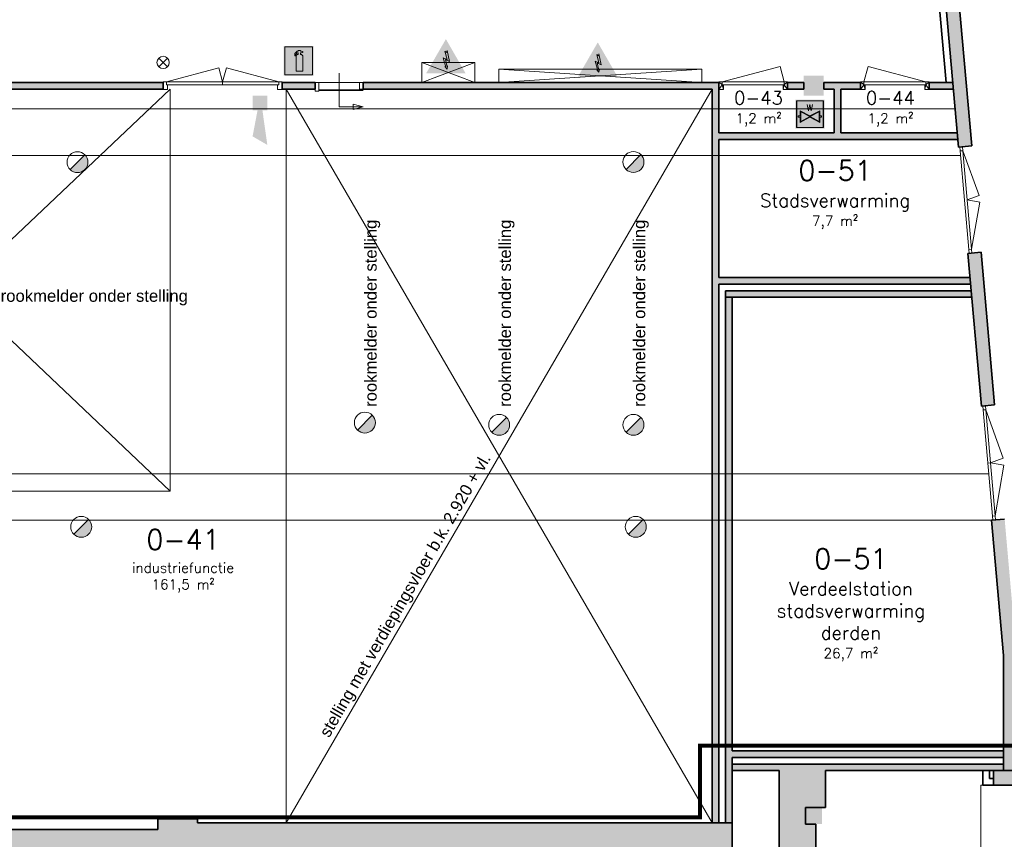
# Model space of a CAD drawing. Header units: millimetres. Extents: x -13022 to 1371524, y -38729 to 632593.
# Tile 255 of 256: x 537158 to 552006, y 589308 to 601663. Entities that reach past the tile are written whole.
import ezdxf
from ezdxf.enums import TextEntityAlignment as Align

# ---------------------------------------------------------------- set-up
doc = ezdxf.new("R2010")
doc.units = ezdxf.units.MM
doc.header["$LTSCALE"] = 35
doc.linetypes.add('AI9-LType1', pattern=[1.69333, 0.846665, -0.846665])
for name, color, linetype, lineweight in [('A LIJN 1', 1, 'Continuous', 20), ('A LIJN 2', 2, 'Continuous', 35), ('A LIJN 5', 5, 'Continuous', 13), ('A LIJN 9', 252, 'Continuous', 18), ('Al65----_beveiliging-inst', 92, 'Continuous', 9), ('B95 tekst', 7, 'Continuous', 25), ('brandveiligheid voorzieningen', 10, 'Continuous', 9)]:
    doc.layers.add(name, color=color, linetype=linetype, lineweight=lineweight)
doc.styles.add('Algemeen', font='simplex.shx', dxfattribs={"height": 2.5})
doc.styles.add('Arial40', font='arial.ttf', dxfattribs={"height": 0.18})
doc.styles.add('Arial48', font='arial.ttf', dxfattribs={"height": 0.18})
doc.styles.add('SafetySign', font='simplex.shx')

# ---------------------------------------------------------------- blocks, each defined once
blk = doc.blocks.new('Nevenindicator')
at = {"layer": 'Al65----_beveiliging-inst', "color": 92, "ltscale": 0.7}
for p, q in [((159.19, -81.94), (161.37, -79.75)), ((159.19, -79.75), (161.37, -81.94))]:
    blk.add_line(p, q, dxfattribs=at)
blk.add_circle((160.28, -80.84), 1.55, dxfattribs=at)
blk = doc.blocks.new('Elektrische spanning')
at = {"layer": 'Al65----_beveiliging-inst'}
blk.add_hatch(color=50, dxfattribs=at).paths.add_polyline_path([(-4.38, 1.05), (4.38, 1.05), (0, 8.64)])
at = {"layer": 'brandveiligheid voorzieningen'}
h = blk.add_hatch(color=256, dxfattribs=at)
h.paths.add_polyline_path([(0, 10.74), (-6.2, 0), (6.2, 0)])
h.paths.add_polyline_path([(4.38, 1.05), (-4.38, 1.05), (0, 8.64)], flags=16)
blk.add_hatch(color=256, dxfattribs=at).paths.add_polyline_path([(0.39, 7.21), (0.22, 6.52), (-0.31, 6.91), (0.39, 4.34), (-0.84, 4.9), (0.02, 1.93), (-0.31, 2.1), (0.35, 1.35), (0.55, 2.33), (0.35, 2.02), (-0.17, 4.3), (1.1, 3.72)])
blk.add_lwpolyline([(0.39, 7.21), (0.22, 6.52), (-0.31, 6.91), (0.39, 4.34), (-0.84, 4.9), (0.02, 1.93), (-0.31, 2.1), (0.35, 1.35), (0.55, 2.33), (0.35, 2.02), (-0.17, 4.3), (1.1, 3.72), (0.39, 7.21)], close=True, dxfattribs=at)
blk = doc.blocks.new('Signaalgever (akoestisch)')
at = {"layer": 'Al65----_beveiliging-inst', "color": 10, "linetype": 'Continuous'}
for points in [[(3.71, 0), (3.71, 3.71), (0, 0), (0, 3.71)], [(10.23, 0), (12.38, 3.71), (3.71, 1.24), (3.71, 2.48)]]:
    blk.add_solid(points, dxfattribs=at)
blk = doc.blocks.new('Handbrandblusser')
at = {"ltscale": 0.1}
h = blk.add_hatch(color=10, dxfattribs=at)
h.paths.add_polyline_path([(15.59, 7.19), (8.59, 7.19), (8.59, 0.19), (15.59, 0.19)])
h.paths.add_polyline_path([(11.41, 1.1), (13.13, 1.1), (13.13, 4.76), (13.13, 4.79), (13.12, 4.84), (13.11, 4.88), (13.09, 4.95), (13.06, 5), (13.03, 5.06), (12.99, 5.11), (12.95, 5.14), (12.92, 5.17), (12.85, 5.21), (12.8, 5.24), (12.76, 5.26), (12.7, 5.28), (12.64, 5.29), (12.6, 5.29), (12.54, 5.29), (12.54, 5.67), (12.81, 5.67), (13.08, 5.75), (13.08, 6.04), (12.82, 6.12), (12.54, 6.12), (12.54, 6.32), (11.94, 6.32), (11.94, 6.13), (11.75, 6.13), (11.72, 6.12), (11.68, 6.1), (11.64, 6.08), (11.59, 6.04), (11.53, 5.96), (11.44, 5.86), (11.31, 5.71), (11.15, 5.54), (11.13, 5.49), (11.11, 5.46), (11.1, 5.42), (11.09, 5.39), (11.09, 5.35), (11.08, 5.32), (11.08, 5.28), (11.08, 5.25), (11.07, 5.18), (11.07, 5.13), (11.07, 5.07), (11.07, 4.98), (11.24, 4.98), (11.26, 5.23), (11.71, 5.7), (11.94, 5.7), (11.94, 5.31), (11.92, 5.3), (11.89, 5.3), (11.85, 5.3), (11.81, 5.28), (11.76, 5.27), (11.72, 5.25), (11.69, 5.24), (11.66, 5.22), (11.63, 5.2), (11.6, 5.17), (11.58, 5.15), (11.56, 5.13), (11.53, 5.11), (11.51, 5.08), (11.5, 5.06), (11.49, 5.04), (11.47, 5.02), (11.46, 4.99), (11.45, 4.97), (11.44, 4.94), (11.43, 4.91), (11.42, 4.88), (11.41, 4.84), (11.41, 4.8), (11.41, 4.77)], flags=16)
at = {"layer": 'brandveiligheid voorzieningen', "ltscale": 0.1, "true_color": 0xffffff}
blk.add_hatch(color=7, dxfattribs=at).paths.add_polyline_path([(13.13, 4.76), (13.13, 4.79), (13.12, 4.84), (13.11, 4.88), (13.09, 4.95), (13.06, 5), (13.03, 5.06), (12.99, 5.11), (12.95, 5.14), (12.92, 5.17), (12.85, 5.21), (12.8, 5.24), (12.76, 5.26), (12.7, 5.28), (12.64, 5.29), (12.6, 5.29), (12.54, 5.29), (12.54, 5.67), (12.81, 5.67), (13.08, 5.75), (13.08, 6.04), (12.82, 6.12), (12.54, 6.12), (12.54, 6.32), (11.94, 6.32), (11.94, 6.13), (11.75, 6.13), (11.72, 6.12), (11.68, 6.1), (11.64, 6.08), (11.59, 6.04), (11.53, 5.96), (11.44, 5.86), (11.31, 5.71), (11.15, 5.54), (11.13, 5.49), (11.11, 5.46), (11.1, 5.42), (11.09, 5.39), (11.09, 5.35), (11.08, 5.32), (11.08, 5.28), (11.08, 5.25), (11.07, 5.18), (11.07, 5.13), (11.07, 5.07), (11.07, 4.98), (11.24, 4.98), (11.26, 5.23), (11.71, 5.7), (11.94, 5.7), (11.94, 5.31), (11.92, 5.3), (11.89, 5.3), (11.85, 5.3), (11.81, 5.28), (11.76, 5.27), (11.72, 5.25), (11.69, 5.24), (11.66, 5.22), (11.63, 5.2), (11.6, 5.17), (11.58, 5.15), (11.56, 5.13), (11.53, 5.11), (11.51, 5.08), (11.5, 5.06), (11.49, 5.04), (11.47, 5.02), (11.46, 4.99), (11.45, 4.97), (11.44, 4.94), (11.43, 4.91), (11.42, 4.88), (11.41, 4.84), (11.41, 4.8), (11.41, 4.77), (11.41, 1.1), (13.13, 1.1)])
at = {"color": 10, "lineweight": 5, "ltscale": 0.1}
blk.add_lwpolyline([(11.41, 1.1), (11.41, 4.77), (11.41, 4.8), (11.41, 4.84), (11.42, 4.88), (11.43, 4.91), (11.44, 4.94), (11.45, 4.97), (11.46, 4.99), (11.47, 5.02), (11.49, 5.04), (11.5, 5.06), (11.51, 5.08), (11.53, 5.11), (11.56, 5.13), (11.58, 5.15), (11.6, 5.17), (11.63, 5.2), (11.66, 5.22), (11.69, 5.24), (11.72, 5.25), (11.76, 5.27), (11.81, 5.28), (11.85, 5.3), (11.89, 5.3), (11.92, 5.3), (11.94, 5.31), (11.94, 5.7), (11.71, 5.7), (11.26, 5.23), (11.24, 4.98), (11.07, 4.98), (11.07, 5.07), (11.07, 5.13), (11.07, 5.18), (11.08, 5.25), (11.08, 5.28), (11.08, 5.32), (11.09, 5.35), (11.09, 5.39), (11.1, 5.42), (11.11, 5.46), (11.13, 5.49), (11.15, 5.54), (11.31, 5.71), (11.44, 5.86), (11.53, 5.96), (11.59, 6.04), (11.64, 6.08), (11.68, 6.1), (11.72, 6.12), (11.75, 6.13), (11.94, 6.13), (11.94, 6.32), (12.54, 6.32), (12.54, 6.12), (12.82, 6.12), (13.08, 6.04), (13.08, 5.75), (12.81, 5.67), (12.54, 5.67), (12.54, 5.29), (12.6, 5.29), (12.64, 5.29), (12.7, 5.28), (12.76, 5.26), (12.8, 5.24), (12.85, 5.21), (12.92, 5.17), (12.95, 5.14), (12.99, 5.11), (13.03, 5.06), (13.06, 5), (13.09, 4.95), (13.11, 4.88), (13.12, 4.84), (13.13, 4.79), (13.13, 4.76), (13.13, 1.1), (11.41, 1.1)], dxfattribs=at)
at = {"layer": 'Al65----_beveiliging-inst', "color": 7, "true_color": 0xffffff}
blk.add_solid([(8.34, -0.06), (15.84, -0.06), (8.34, 7.44), (15.84, 7.44)], dxfattribs=at)
at = {"layer": 'brandveiligheid voorzieningen', "color": 10, "ltscale": 0.1}
blk.add_lwpolyline([(8.59, 0.19), (15.59, 0.19), (15.59, 7.19), (8.59, 7.19)], close=True, dxfattribs=at)
blk = doc.blocks.new('Brandmelder')
at = {"layer": 'brandveiligheid voorzieningen'}
blk.add_hatch(color=256, dxfattribs=at).paths.add_polyline_path([(76.62, -89.8, 0.198912), (75.85, -87.94), (72.13, -91.66, 0.668179)])
blk.add_line((72.13, -91.66), (75.85, -87.94), dxfattribs=at)
blk.add_circle((73.99, -89.8), 2.63, dxfattribs=at)
blk = doc.blocks.new('Afsluiter water')
at = {"layer": 'Al65----_beveiliging-inst', "true_color": 0x000000}
blk.add_hatch(color=18, dxfattribs=at).paths.add_polyline_path([(21.81, 2.93), (21.81, 1.62), (19.37, 2.95), (16.93, 1.62), (16.93, 2.93), (16.44, 2.93), (16.44, 3.27), (16.93, 3.27), (16.93, 4.55), (19.37, 3.22), (21.81, 4.55), (21.81, 3.27), (22.3, 3.27), (22.3, 2.93)])
at = {"layer": 'Al65----_beveiliging-inst', "linetype": 'Continuous'}
h = blk.add_hatch(color=160, dxfattribs=at)
h.paths.add_polyline_path([(21.66, 1.87), (21.66, 4.3), (19.43, 3.09)])
h.paths.add_polyline_path([(17.08, 1.87), (17.08, 4.3), (19.31, 3.09)])
at = {"layer": 'Al65----_beveiliging-inst', "color": 7}
for p, q in [((16.01, 7.02), (22.74, 7.02)), ((16.01, 0.29), (16.01, 7.02)), ((22.74, 7.02), (22.74, 0.29)), ((22.74, 0.29), (16.01, 0.29))]:
    blk.add_line(p, q, dxfattribs=at)
at = {"layer": 'Al65----_beveiliging-inst', "color": 18, "true_color": 0x000000}
for p, q in [((16.03, 7), (22.71, 7)), ((16.03, 0.32), (16.03, 7)), ((22.71, 7), (22.71, 0.32)), ((22.71, 0.32), (16.03, 0.32))]:
    blk.add_line(p, q, dxfattribs=at)
at = {"layer": 'Al65----_beveiliging-inst', "color": 255}
for p, q in [((16.44, 2.93), (16.44, 3.27)), ((16.44, 3.27), (16.93, 3.27)), ((16.93, 2.93), (16.44, 2.93)), ((16.93, 3.27), (16.93, 4.55)), ((16.93, 4.55), (19.37, 3.22)), ((19.37, 2.95), (16.93, 1.62)), ((16.93, 1.62), (16.93, 2.93)), ((17.08, 1.87), (17.08, 4.3)), ((17.08, 4.3), (19.31, 3.09)), ((19.31, 3.09), (17.08, 1.87)), ((19.37, 3.22), (21.81, 4.55)), ((21.81, 1.62), (19.37, 2.95)), ((21.66, 4.3), (19.43, 3.09)), ((19.43, 3.09), (21.66, 1.87)), ((21.66, 1.87), (21.66, 4.3)), ((21.81, 4.55), (21.81, 3.27)), ((21.81, 3.27), (22.3, 3.27)), ((21.81, 2.93), (21.81, 1.62)), ((22.3, 2.93), (21.81, 2.93)), ((22.3, 3.27), (22.3, 2.93))]:
    blk.add_line(p, q, dxfattribs=at)
at = {"layer": 'Al65----_beveiliging-inst', "color": 7, "true_color": 0xffffff}
blk.add_solid([(15.71, 0), (23.03, 0), (15.71, 7.32), (23.03, 7.32)], dxfattribs=at)
at = {"layer": 'Al65----_beveiliging-inst', "color": 18, "linetype": 'Continuous', "true_color": 0x000000, "style": 'SafetySign'}
blk.add_text('W', height=1.56, dxfattribs=at).set_placement((19.37, 5.32), align=Align.MIDDLE)

msp = doc.modelspace()

# ---------------------------------------------------------------- hatches: boundary and pattern name
at = {"layer": 'A LIJN 9', "ltscale": 0.1}
h = msp.add_hatch(color=256, dxfattribs=at)
h.dxf.hatch_style = 1
h.paths.add_polyline_path([(509754.485, 607112.087), (497246.065, 605976.326), (497246.065, 605875.917), (497116.064, 605864.113), (497116.064, 605478.769), (497216.065, 605478.769), (497216.065, 605772.781), (497346.065, 605784.584), (497346.065, 605884.995), (509654.485, 607002.596), (509654.485, 593713.791), (505502.065, 593713.791), (505502.065, 593413.791), (505904.485, 593413.791), (505904.485, 592063.79), (505602.065, 592063.79), (505602.065, 592143.79), (505502.065, 592143.79), (505502.065, 592063.79), (505502.065, 591963.789), (506004.485, 591963.789), (506004.485, 592063.79), (506004.485, 593413.791), (509654.485, 593413.791), (509654.485, 592063.79), (506914.485, 592063.79), (506914.485, 591963.789), (509654.485, 591963.789), (509654.485, 589557.791), (509654.485, 589157.792), (511845.255, 589157.792), (511845.255, 586858.791), (512245.255, 586858.791), (512245.255, 589157.792), (536525.484, 589157.792), (539241.485, 589157.792), (547902.341, 589157.792), (547902.341, 589557.791), (539841.485, 589557.791), (539841.485, 589617.792), (539241.485, 589617.792), (539241.485, 589557.791), (539241.485, 589457.792), (536525.484, 589457.792), (536525.484, 589557.791), (533029.485, 589557.791), (533029.485, 590152.79), (532929.485, 590152.79), (532929.485, 589557.791), (509934.486, 589557.791), (509934.486, 600767.784), (510034.484, 600767.784), (510034.484, 601182.785), (509934.486, 601182.785), (509934.486, 606267.778), (510034.485, 606267.775), (510034.501, 606682.776), (509934.486, 606682.779), (509934.486, 607208.836), (509834.486, 607199.755), (509834.486, 589557.791), (509754.485, 589557.791)])
h = msp.add_hatch(color=256, dxfattribs=at)
h.dxf.hatch_style = 1
h.paths.add_polyline_path([(551162.778, 603744.412), (550963.555, 603726.822), (551315.347, 599742.323), (551514.569, 599759.912)])
h = msp.add_hatch(color=256, dxfattribs=at)
h.dxf.hatch_style = 1
h.paths.add_polyline_path([(539321.033, 600717.779), (529660.345, 600717.779), (529660.345, 600617.781), (539321.033, 600617.781)])
h = msp.add_hatch(color=256, dxfattribs=at)
h.dxf.hatch_style = 1
h.paths.add_polyline_path([(541615.032, 600717.779), (541115.032, 600717.781), (541115.032, 600617.781), (541615.032, 600617.781)])
h = msp.add_hatch(color=256, dxfattribs=at)
h.dxf.hatch_style = 1
h.paths.add_polyline_path([(547702.344, 597677.78), (551497.626, 597677.78), (551488.797, 597777.781), (547702.344, 597777.781), (547702.344, 599857.781), (551305.153, 599857.781), (551296.324, 599957.781), (549538.343, 599957.781), (549538.343, 600617.779), (549839.83, 600617.779), (549839.83, 600717.779), (549282.346, 600717.781), (549282.346, 600617.781), (549438.344, 600617.781), (549438.344, 599957.781), (547702.344, 599957.781), (547702.344, 600717.779), (547602.346, 600717.779), (542339.031, 600717.779), (542339.031, 600617.781), (547602.346, 600617.781), (547602.346, 589557.791), (547702.344, 589557.791)])
h.paths.add_polyline_path([(547902.341, 590542.79), (551992.108, 590542.79), (551992.108, 590642.79), (547902.341, 590642.79), (547902.341, 597477.659), (547802.343, 597477.659), (547802.343, 589557.791), (547902.341, 589557.791)])
h = msp.add_hatch(color=256, dxfattribs=at)
h.dxf.hatch_style = 1
h.paths.add_polyline_path([(548982.347, 600717.779), (548736.344, 600717.779), (548736.344, 600617.781), (548982.347, 600617.781)])
h = msp.add_hatch(color=256, dxfattribs=at)
h.dxf.hatch_style = 1
h.paths.add_polyline_path([(551229.224, 600717.779), (550873.83, 600717.779), (550873.83, 600617.779), (551238.053, 600617.779)])
h = msp.add_hatch(color=256, dxfattribs=at)
h.dxf.hatch_style = 1
h.paths.add_polyline_path([(551506.465, 597577.66), (547802.343, 597577.66), (547802.343, 597477.659), (551515.294, 597477.659)])
h.paths.add_polyline_path([(551656.167, 598156.15), (551456.945, 598138.561), (551660.1, 595837.509), (551859.326, 595855.099)])
h = msp.add_hatch(color=256, dxfattribs=at)
h.dxf.hatch_style = 1
h.paths.add_polyline_path([(552192.109, 592085.859), (552011.212, 594134.792), (551811.986, 594117.202), (551992.108, 592077.047), (551992.108, 590342.793), (552192.109, 590342.793)])
h = msp.add_hatch(color=256, dxfattribs=at)
h.dxf.hatch_style = 1
h.paths.add_polyline_path([(549307.344, 590342.793), (551992.108, 590342.793), (551992.108, 590442.793), (547902.341, 590442.793), (547902.341, 590342.793), (548613.256, 590342.793), (548613.256, 589157.792), (549163.255, 589157.792), (549163.255, 589537.798), (549007.344, 589537.798), (549007.344, 589787.791), (549307.344, 589787.791)])
h = msp.add_hatch(color=256, dxfattribs=at)
h.dxf.hatch_style = 1
h.paths.add_polyline_path([(552193.261, 590342.793), (551843.263, 590342.793), (551843.263, 590122.792), (552193.261, 590122.792)])

# ---------------------------------------------------------------- linework, layer by layer
at = {"layer": 'A LIJN 1', "color": 1, "linetype": 'Continuous'}
for p, q in [((543223.035, 600717.779), (543223.035, 601017.78)), ((543223.035, 601017.78), (544023.034, 601017.78)), ((543223.035, 601017.78), (544023.034, 600717.779)), ((544023.034, 601017.78), (543223.035, 600717.779)), ((544023.034, 601017.78), (544023.034, 600717.779)), ((544383.035, 600717.779), (544383.035, 600917.782)), ((544383.035, 600917.782), (547443.036, 600917.782)), ((544383.035, 600917.782), (547443.036, 600717.779)), ((547443.036, 600917.782), (544383.035, 600717.779)), ((547443.036, 600917.782), (547443.036, 600717.779))]:
    msp.add_line(p, q, dxfattribs=at)
at = {"layer": 'A LIJN 1', "linetype": 'Continuous'}
for p, q in [((533029.485, 600617.781), (539429.483, 594557.782)), ((539429.483, 600617.781), (533029.485, 594557.782)), ((539429.483, 594557.782), (539429.483, 600617.781)), ((541174.484, 600617.781), (541174.484, 589557.791)), ((541174.484, 600617.781), (547602.346, 589557.791)), ((541174.484, 589557.791), (547602.346, 600617.781)), ((509934.486, 600317.77), (551264.649, 600317.77)), ((509934.486, 599617.769), (551346.337, 599617.769)), ((509934.486, 594817.774), (551770.093, 594817.774)), ((533029.485, 594557.782), (539429.483, 594557.782)), ((509934.486, 594117.773), (551811.986, 594117.773))]:
    msp.add_line(p, q, dxfattribs=at)
at = {"layer": 'A LIJN 2'}
for p, q in [((550863.942, 603718.027), (551128.831, 600717.793)), ((550963.555, 603726.822), (551315.347, 599742.323)), ((551162.778, 603744.412), (551514.569, 599759.911)), ((529660.345, 600717.779), (539321.033, 600717.779)), ((529660.345, 600617.781), (539321.033, 600617.781)), ((539321.033, 600617.781), (539321.033, 600717.779)), ((541115.032, 600717.781), (541615.032, 600717.779)), ((541115.032, 600617.781), (541115.032, 600717.781)), ((541115.032, 600617.781), (541615.032, 600617.781)), ((541615.032, 600617.781), (541615.032, 600717.779)), ((542339.031, 600717.779), (547602.346, 600717.779)), ((542339.031, 600617.781), (542339.031, 600717.779)), ((542339.031, 600617.781), (547602.346, 600617.781)), ((547702.344, 600717.779), (547602.346, 600717.779)), ((547602.346, 589557.791), (547602.346, 600617.781)), ((547702.344, 599957.781), (547702.344, 600717.779)), ((548736.344, 600717.779), (548982.347, 600717.779)), ((548736.344, 600617.781), (548736.344, 600717.779)), ((548736.344, 600617.781), (548982.347, 600617.781)), ((548982.347, 600617.781), (548982.347, 600717.779)), ((549282.346, 600717.781), (549839.83, 600717.779)), ((549282.346, 600617.781), (549282.346, 600717.781)), ((549282.346, 600617.781), (549438.344, 600617.781)), ((549438.344, 600617.781), (549438.344, 599957.781)), ((549538.343, 600617.781), (549538.343, 599957.781)), ((549538.343, 600617.779), (549839.83, 600617.779)), ((549839.83, 600617.779), (549839.83, 600717.779)), ((550873.83, 600717.779), (551229.222, 600717.779)), ((550873.83, 600617.779), (550873.83, 600717.779)), ((550873.83, 600617.779), (551238.05, 600617.779)), ((547702.344, 599957.781), (549438.344, 599957.781)), ((547702.344, 597777.781), (547702.344, 599857.781)), ((547702.344, 599857.781), (551305.154, 599857.781)), ((549538.343, 599957.781), (551296.323, 599957.781)), ((551315.347, 599742.323), (551514.569, 599759.912)), ((551456.945, 598138.561), (551656.167, 598156.15)), ((551456.945, 598138.561), (551660.1, 595837.509)), ((551656.167, 598156.151), (551859.326, 595855.099)), ((547702.344, 597777.781), (551488.797, 597777.781)), ((547702.344, 589557.791), (547702.344, 597677.78)), ((547702.344, 597677.78), (551497.624, 597677.78)), ((547802.343, 597577.66, 15000.001), (551506.467, 597577.66, 15000.001)), ((547802.343, 597477.659, 15000.001), (547802.343, 597577.66, 15000.001)), ((547802.343, 589557.791), (547802.343, 597477.661)), ((547802.343, 597477.659, 15000.001), (551515.294, 597477.659, 15000.001)), ((547902.341, 590642.79), (547902.341, 597477.659)), ((551660.1, 595837.509), (551859.326, 595855.099)), ((551811.986, 594117.202), (552011.212, 594134.792)), ((551811.986, 594117.202), (551992.108, 592077.047)), ((551992.108, 592077.047), (551992.108, 590342.793)), ((547902.341, 590642.79), (551992.108, 590642.79)), ((547902.341, 589557.791), (547902.341, 590542.79)), ((547902.341, 590542.79), (551992.108, 590542.79)), ((551683.263, 590342.793), (551683.263, 590122.792)), ((551783.261, 590342.793), (551783.261, 590222.792)), ((551783.261, 590222.792), (551843.259, 590222.792)), ((551683.263, 590122.792), (551843.259, 590122.792)), ((539241.485, 589557.791), (539241.485, 589617.792)), ((539841.485, 589617.792), (539241.485, 589617.792)), ((539841.485, 589557.791), (539841.485, 589617.792)), ((536525.484, 589457.792), (539241.485, 589457.792)), ((539241.485, 589557.791), (539241.485, 589457.792)), ((539841.485, 589557.791), (547902.341, 589557.791)), ((547902.341, 589157.792), (547902.341, 589557.791))]:
    msp.add_line(p, q, dxfattribs=at)
msp.add_lwpolyline([(551843.263, 590342.793), (552193.261, 590342.793), (552193.261, 590122.792), (551843.263, 590122.792)], close=True, dxfattribs=at)
for points in [[(548982.347, 600817.782, -15000.001), (549282.346, 600817.782, -15000.001), (548982.347, 600517.79, -15000.001), (549282.346, 600517.782, -15000.001)], [(549007.344, 589787.791, -15000.001), (549257.344, 589787.791, -15000.001), (549007.344, 589537.798, -15000.001), (549257.344, 589537.791, -15000.001)]]:
    msp.add_trace(points, dxfattribs=at)
for points, invisible_edges in [([(547902.341, 590442.793), (551992.108, 590442.793), (549307.344, 590342.793)], 14), ([(547902.341, 590442.793), (548613.256, 590342.793), (547902.341, 590342.793)], 1), ([(548613.256, 589157.792), (548613.256, 590342.793), (549007.344, 589787.791)], 14), ([(549307.344, 589787.791), (549007.344, 589787.791), (549307.344, 590342.793)], 2), ([(551992.108, 590342.793), (549307.344, 590342.793), (551992.108, 590442.793)], 2), ([(549007.344, 589787.791), (549007.344, 589537.798), (548613.256, 589157.792)], 14), ([(549007.344, 589537.798), (549163.255, 589157.792), (548613.256, 589157.792)], 13), ([(549007.344, 589537.798), (549163.255, 589537.798), (549163.255, 589157.792)], 12)]:
    msp.add_3dface(points, dxfattribs=dict(at, invisible_edges=invisible_edges))
at = {"layer": 'A LIJN 5', "linetype": 'Continuous'}
for p, q in [((539371.028, 600724.783), (540161.292, 600936.535)), ((540161.292, 600936.535), (540218.032, 600724.781)), ((540218.032, 600724.781), (540274.77, 600936.531)), ((540274.77, 600936.531), (541065.028, 600724.783)), ((547752.343, 600724.781), (548623.777, 600958.279)), ((548623.777, 600958.279), (548686.341, 600724.781)), ((549952.397, 600958.279), (549889.833, 600724.781)), ((550823.831, 600724.781), (549952.397, 600958.279)), ((541977.033, 600857.781), (541977.033, 600347.78)), ((539371.032, 600724.781), (541065.032, 600724.781)), ((539388.032, 600679.781), (541048.032, 600679.781)), ((540218.032, 600679.781), (540218.032, 600724.781)), ((541671.033, 600717.779), (542283.035, 600717.779)), ((541671.033, 600607.781), (542339.031, 600607.781)), ((542339.031, 600597.78), (541671.033, 600597.78)), ((547752.343, 600724.781), (548686.341, 600724.781)), ((548669.343, 600679.781), (547769.342, 600679.781)), ((550823.831, 600724.781), (549889.833, 600724.781)), ((549906.831, 600679.781), (550806.832, 600679.781)), ((541977.033, 600347.78), (542339.031, 600347.78)), ((542189.035, 600387.972), (542339.023, 600347.78)), ((542189.035, 600307.591), (542189.035, 600387.972)), ((542339.023, 600347.78), (542189.035, 600307.591)), ((551471.582, 598200.085), (551340.585, 599684.315)), ((551380.384, 599687.828), (551511.418, 598203.602)), ((551380.384, 599687.828), (551627.038, 599011.807)), ((551627.038, 599011.807), (551445.897, 598945.715)), ((551445.897, 598945.715), (551635.82, 598912.38)), ((551635.82, 598912.38), (551511.434, 598203.56)), ((551826.623, 594178.727), (551685.334, 595779.507)), ((551725.133, 595783.02), (551866.46, 594182.245)), ((551725.133, 595783.003), (551991.155, 595053.913)), ((551795.796, 594982.632), (551755.979, 594979.117)), ((551991.155, 595053.913), (551795.793, 594982.632)), ((551795.793, 594982.632), (552000.627, 594946.682)), ((552000.627, 594946.682), (551866.471, 594182.246)), ((551683.263, 590122.792), (551653.264, 590122.792)), ((551653.264, 590122.792), (551653.264, 589042.79))]:
    msp.add_line(p, q, dxfattribs=at)
for points, invisible_edges in [([(539371.032, 600679.781), (539321.033, 600610.781), (539321.033, 600724.781)], 13), ([(539371.032, 600724.781), (539371.032, 600679.781), (539321.033, 600724.781)], 2), ([(539371.032, 600679.781), (539388.032, 600610.781), (539321.033, 600610.781)], 13), ([(539371.032, 600679.781), (539388.032, 600679.781), (539388.032, 600610.781)], 12), ([(541065.032, 600679.781), (541048.032, 600679.781), (541048.032, 600610.781)], 12), ([(541065.032, 600679.781), (541048.032, 600610.781), (541115.032, 600610.781)], 13), ([(541065.032, 600724.781), (541065.032, 600679.781), (541115.032, 600724.781)], 2)]:
    msp.add_3dface(points, dxfattribs=dict(at, invisible_edges=invisible_edges))
at = {"layer": 'Al65----_beveiliging-inst', "color": 92, "linetype": 'AI9-LType1', "lineweight": 0, "ltscale": 0.1, "const_width": 60, "flags": 128}
msp.add_lwpolyline([(512297.745, 589641.186), (547415.863, 589641.186), (547415.863, 590719.407), (553781.383, 590719.407)], dxfattribs=at)

# ---------------------------------------------------------------- block references
at = {"ltscale": 0.1}
for name, p, xscale, yscale, zscale in [('Elektrische spanning', (543585.312, 600854.608), 48, 48, 48), ('Handbrandblusser', (540640.827, 600821.304, -88999.999), 60, 60, 60), ('Elektrische spanning', (545875.312, 600804.609), 48, 48, 48)]:
    msp.add_blockref(name, p, dxfattribs=dict(at, xscale=xscale, yscale=yscale, zscale=zscale))
at = {"ltscale": 0.1, "xscale": 60, "yscale": 60, "zscale": 60, "rotation": 270}
msp.add_blockref('Signaalgever (akoestisch)', (540670.191, 600517.78), dxfattribs=at)
at = {"xscale": 60, "yscale": 60, "zscale": 60}
msp.add_blockref('Afsluiter water', (547913.373, 600018.219), dxfattribs=at)
at = {"layer": 'Al65----_beveiliging-inst', "xscale": 60, "yscale": 60, "zscale": 60}
for name, p in [('Nevenindicator', (529704.337, 605868.32)), ('Brandmelder', (533590.169, 604903.451)), ('Brandmelder', (541973.94, 604905.885)), ('Brandmelder', (537924.258, 600977.218)), ('Brandmelder', (539949.099, 600943.587)), ('Brandmelder', (541973.94, 600943.587)), ('Brandmelder', (533646.877, 599405.885)), ('Brandmelder', (542008.957, 599405.885))]:
    msp.add_blockref(name, p, dxfattribs=at)

# ---------------------------------------------------------------- texts
at = {"layer": 'A LIJN 1', "color": 1, "linetype": 'ByBlock', "style": 'Arial40'}
for p in [(542541.024, 595825.484), (544565.866, 595825.484), (546590.707, 595825.484)]:
    msp.add_text('rookmelder onder stelling', height=180, rotation=90, dxfattribs=at).set_placement(p)
msp.add_text('rookmelder onder stelling', height=180, dxfattribs=at).set_placement((536871.473, 597410.33))
at = {"layer": 'A LIJN 1', "color": 1, "linetype": 'ByBlock', "style": 'Arial48', "oblique": 360}
msp.add_text('stelling met verdiepingsvloer b.k. 2.920 + vl.', height=180, rotation=59.9287956, dxfattribs=at).set_placement((541823.022, 590828.291))
at = {"layer": 'B95 tekst', "char_height": 300, "width": 4383.91272, "attachment_point": 2, "style": 'Algemeen'}
for s, insert in [('\\pt3600;{\\H0.66667x;0-43\\H0.75x;\\C1;\\P\\ptz;\\C256;1,2 m²}', (548298.998, 600583.988)), ('\\pt3600;{\\H0.66667x;0-44\\H0.75x;\\C1;\\P\\ptz;\\C256;1,2 m²}', (550287.876, 600583.988)), ('\\pt3600;0-51{\\H0.66667x;\\PStadsverwarming\\P\\H0.75x;7,7 m²}', (549453.875, 599539.257)), ('\\pt3600;0-41\\P{\\H0.5x;\\C1;industriefunctie\\P\\ptz;\\C256;161,5 m²}', (539621.866, 593975.73)), ('\\pt3600;0-51\\P{\\H0.66667x;Verdeelstation\\Pstadsverwarming\\Pderden}\\P{\\H0.5x;26,7 m²}', (549692.1, 593686.961))]:
    msp.add_mtext(s, dxfattribs=dict(at, insert=insert))

# ---------------------------------------------------------------- meshes
at = {"layer": 'A LIJN 5', "linetype": 'Continuous'}
mesh = msp.add_polyface(dxfattribs=at)
corners = [(541615.032, 600717.779), (541671.033, 600717.779), (541671.033, 600587.78), (541615.032, 600587.78)]
mesh.append_faces([[corners[k] for k in face] for face in [(0, 1, 2, 3)]])
mesh = msp.add_polyface(dxfattribs=at)
corners = [(542339.031, 600617.781), (542283.035, 600617.781), (542283.035, 600717.779), (542339.031, 600717.779)]
mesh.append_faces([[corners[k] for k in face] for face in [(0, 1, 2, 3)]])
mesh = msp.add_polyface(dxfattribs=at)
corners = [(547752.343, 600724.781), (547752.343, 600679.781), (547702.344, 600724.781), (547702.344, 600610.781), (547769.342, 600679.781), (547769.342, 600610.781)]
mesh.append_faces([[corners[k] for k in face] for face in [(1, 3, 2), (1, 5, 3)]], dxfattribs={"vtx0": -1, "vtx2": -1})
mesh.append_faces([[corners[k] for k in face] for face in [(0, 1, 2)]], dxfattribs={"vtx1": -1})
mesh.append_faces([[corners[k] for k in face] for face in [(1, 4, 5)]], dxfattribs={"vtx2": -1})
mesh = msp.add_polyface(dxfattribs=at)
corners = [(548736.344, 600610.781), (548686.341, 600679.781), (548736.344, 600724.781), (548669.343, 600610.781), (548669.343, 600679.781), (548686.341, 600724.781)]
mesh.append_faces([[corners[k] for k in face] for face in [(0, 1, 2)]], dxfattribs={"vtx0": -1, "vtx1": -1})
mesh.append_faces([[corners[k] for k in face] for face in [(5, 2, 1)]], dxfattribs={"vtx1": -1})
mesh.append_faces([[corners[k] for k in face] for face in [(0, 3, 1)]], dxfattribs={"vtx1": -1, "vtx2": -1})
mesh.append_faces([[corners[k] for k in face] for face in [(3, 4, 1)]], dxfattribs={"vtx2": -1})
mesh = msp.add_polyface(dxfattribs=at)
corners = [(549906.831, 600610.781), (549889.833, 600679.781), (549906.831, 600679.781), (549839.83, 600610.781), (549839.83, 600724.781), (549889.833, 600724.781)]
mesh.append_faces([[corners[k] for k in face] for face in [(0, 1, 2)]], dxfattribs={"vtx0": -1})
mesh.append_faces([[corners[k] for k in face] for face in [(5, 1, 4)]], dxfattribs={"vtx1": -1})
mesh.append_faces([[corners[k] for k in face] for face in [(3, 4, 1), (0, 3, 1)]], dxfattribs={"vtx1": -1, "vtx2": -1})
mesh = msp.add_polyface(dxfattribs=at)
corners = [(550806.832, 600610.781), (550806.832, 600679.781), (550823.831, 600679.781), (550873.83, 600724.781), (550873.83, 600610.781), (550823.831, 600724.781)]
mesh.append_faces([[corners[k] for k in face] for face in [(3, 2, 5)]], dxfattribs={"vtx0": -1})
mesh.append_faces([[corners[k] for k in face] for face in [(3, 4, 2), (4, 0, 2)]], dxfattribs={"vtx1": -1, "vtx2": -1})
mesh.append_faces([[corners[k] for k in face] for face in [(0, 1, 2)]], dxfattribs={"vtx2": -1})
mesh = msp.add_polyface(dxfattribs=at)
corners = [(551335.26, 599744.08), (551340.535, 599684.311), (551380.384, 599687.828), (551375.104, 599747.597)]
mesh.append_faces([[corners[k] for k in face] for face in [(0, 1, 2, 3)]])
mesh = msp.add_polyface(dxfattribs=at)
corners = [(551471.582, 598200.085), (551511.43, 598203.604), (551516.706, 598143.835), (551476.861, 598140.318)]
mesh.append_faces([[corners[k] for k in face] for face in [(0, 1, 2, 3)]])
mesh = msp.add_polyface(dxfattribs=at)
corners = [(551680.009, 595839.27), (551685.285, 595779.503), (551725.133, 595783.02), (551719.853, 595842.787)]
mesh.append_faces([[corners[k] for k in face] for face in [(0, 1, 2, 3)]])
mesh = msp.add_polyface(dxfattribs=at)
corners = [(551826.623, 594178.727), (551866.471, 594182.246), (551871.747, 594122.479), (551831.903, 594118.961)]
mesh.append_faces([[corners[k] for k in face] for face in [(0, 1, 2, 3)]])

doc.saveas('drawing.dxf')
